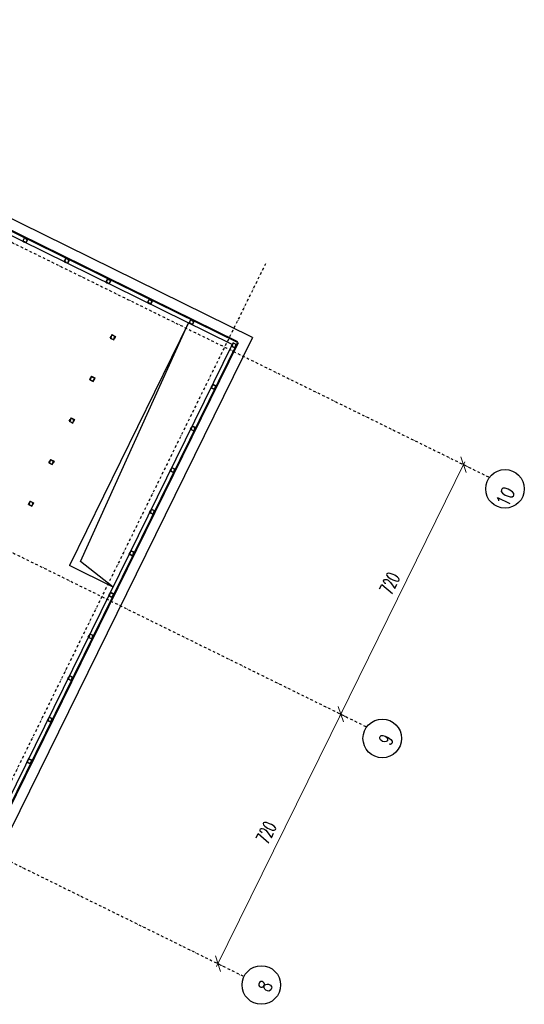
# Model space of a CAD drawing. Header units: centimetres. Extents: x -10729 to 144862, y -4437 to 43656.
# Tile 8 of 148: x 1553 to 2860, y 7606 to 10155. Entities that reach past the tile are written whole.
import ezdxf

# ---------------------------------------------------------------- set-up
doc = ezdxf.new("R2010")
doc.units = ezdxf.units.CM
doc.header["$LTSCALE"] = 0.1
doc.header["$PDMODE"] = 35
doc.header["$PDSIZE"] = 0.1
doc.linetypes.add('Osie rzutów$0$DASHDOT2', pattern=[12.7, 6.35, -3.175, 0, -3.175])
doc.layers.get('0').update_dxf_attribs({"color": 8})
doc.layers.get('DEFPOINTS').update_dxf_attribs({"color": 8})
for name, color, linetype in [('Kondygnacja  -0_5$0$ARCH_DZIAŁOWA_IST', 8, 'Continuous'), ('Kondygnacja  -0_5$0$ARCH_STAL_IST', 8, 'Continuous'), ('Kondygnacja  -0_5$0$ARCH_WIDOK_IST', 8, 'Continuous'), ('Osie rzutów$0$ARCH_INFO_OSIE_IST', 8, 'Osie rzutów$0$DASHDOT2'), ('Osie rzutów$0$ARCH_INFO_OSIE_OPISY_IST', 8, 'Continuous')]:
    doc.layers.add(name, color=color, linetype=linetype)
doc.layers.add('Osie rzutów$0$ARCH_INFO_WYMIARY', color=8, linetype='Continuous', lineweight=9)
doc.styles.add('Osie rzutów$0$ROMANS-250-CM', font='romans.shx', dxfattribs={"width": 0.8, "height": 50})
doc.styles.add('Osie rzutów$0$wymiary_cuprum', font='Romans.shx', dxfattribs={"width": 0.6})
doc.dimstyles.new('Osie rzutów$0$ARCH_ CT', dxfattribs={"dimtxt": 20, "dimasz": 20, "dimexe": 12, "dimexo": 20, "dimgap": 5, "dimtad": 1, "dimdec": 1, "dimrnd": 0.5, "dimzin": 9, "dimdsep": 46, "dimtxsty": 'Osie rzutów$0$wymiary_cuprum', "dimblk": 'Osie rzutów$0$_Oblique', "dimcen": 8, "dimdle": 12, "dimclrd": 256, "dimclre": 256, "dimclrt": 55, "dimadec": 1, "dimazin": 0, "dimtfac": 1, "dimtdec": 1, "dimtmove": 1, "dimatfit": 2, "dimldrblk": 'Osie rzutów$0$_Dot', "dimfxl": 0, "dimtolj": 1, "dimtzin": 0, "dimlwd": -1, "dimlwe": -1, "dimarcsym": 0})

# ---------------------------------------------------------------- blocks, each defined once
blk = doc.blocks.new('Osie rzutów$0$_Oblique')
at = {"color": 0, "linetype": 'ByBlock', "lineweight": -2}
blk.add_line((-0.5, -0.5), (0.5, 0.5), dxfattribs=at)
blk = doc.blocks.new('*D574')
at = {"layer": 'DEFPOINTS', "color": 0}
for p in [(2384.3, 8357.5), (2414, 8342.9), (2096.2, 7696.8)]:
    blk.add_point(p, dxfattribs=at)
at = {"layer": 'Osie rzutów$0$ARCH_INFO_WYMIARY'}
for p, q in [((2062.9, 7704.3), (2387.8, 8364.7)), ((2400.6, 8349.5), (2377.1, 8361)), ((2082.7, 7703.4), (2059.3, 7715))]:
    blk.add_line(p, q, dxfattribs=at)
at = {"layer": 'Osie rzutów$0$ARCH_INFO_WYMIARY', "xscale": 30, "yscale": 30, "zscale": 30}
for p, rotation in [((2384.3, 8357.5), 63.80570319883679), ((2066.4, 7711.4), 243.8057031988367)]:
    blk.add_blockref('Osie rzutów$0$_Oblique', p, dxfattribs=dict(at, rotation=rotation))
at = {"layer": 'Osie rzutów$0$ARCH_INFO_WYMIARY', "color": 55, "insert": (2191.7, 8051), "char_height": 35, "attachment_point": 5, "rotation": 63.8057, "style": 'Osie rzutów$0$wymiary_cuprum'}
blk.add_mtext('\\A1;720', dxfattribs=at)
blk = doc.blocks.new('Osie rzutów$0$_Dot')
at = {"color": 0, "linetype": 'ByBlock', "lineweight": -2}
blk.add_line((-0.5, 0), (-1, 0), dxfattribs=at)
at = {"color": 0, "linetype": 'ByBlock', "const_width": 0.5}
blk.add_lwpolyline([(-0.25, 0, 1), (0.25, 0, 1)], format="xyb", close=True, dxfattribs=at)
blk = doc.blocks.new('*D575')
at = {"layer": 'DEFPOINTS', "color": 0}
for p in [(2702.1, 9003.6), (2731.8, 8988.9), (2414, 8342.9)]:
    blk.add_point(p, dxfattribs=at)
at = {"layer": 'Osie rzutów$0$ARCH_INFO_WYMIARY'}
for p, q in [((2380.7, 8350.3), (2705.6, 9010.7)), ((2718.4, 8995.5), (2694.9, 9007.1)), ((2400.6, 8349.5), (2377.1, 8361))]:
    blk.add_line(p, q, dxfattribs=at)
at = {"layer": 'Osie rzutów$0$ARCH_INFO_WYMIARY', "xscale": 30, "yscale": 30, "zscale": 30}
for p, rotation in [((2702.1, 9003.6), 63.80570319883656), ((2384.3, 8357.5), 243.8057031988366)]:
    blk.add_blockref('Osie rzutów$0$_Oblique', p, dxfattribs=dict(at, rotation=rotation))
at = {"layer": 'Osie rzutów$0$ARCH_INFO_WYMIARY', "color": 55, "insert": (2511.3, 8696.2), "char_height": 35, "attachment_point": 5, "rotation": 63.8057, "style": 'Osie rzutów$0$wymiary_cuprum'}
blk.add_mtext('\\A1;720', dxfattribs=at)
blk = doc.blocks.new('Osie rzutów')
at = {"layer": 'Osie rzutów$0$ARCH_INFO_OSIE_IST', "ltscale": 10}
for p, q in [((360.61, 10155.42), (2769.38, 8970.46)), ((42.79, 9509.36), (2451.56, 8324.4)), ((2189.5, 9523.51), (1326.23, 7768.67)), ((-275.03, 8863.3), (2133.74, 7678.34))]:
    blk.add_line(p, q, dxfattribs=at)
at = {"layer": 'Osie rzutów$0$ARCH_INFO_OSIE_OPISY_IST'}
for centre in [(2809.59, 8940.73), (2491.76, 8294.66), (2178.61, 7656.27)]:
    blk.add_circle(centre, 50, dxfattribs=at)
at = {"layer": 'Osie rzutów$0$ARCH_INFO_OSIE_OPISY_IST', "style": 'Osie rzutów$0$ROMANS-250-CM', "width": 0.8}
for s, p in [('10', (2816.15, 8891.14)), ('9', (2512.14, 8273.16)), ('8', (2198.99, 7634.77))]:
    blk.add_text(s, height=35, rotation=63.8057, dxfattribs=at).set_placement(p)
at = {"layer": 'Osie rzutów$0$ARCH_INFO_WYMIARY'}
dim = blk.add_linear_dim(base=(2702.09, 9003.56), p1=(2414.01, 8342.87), p2=(2731.83, 8988.93), angle=243.8057, dimstyle='Osie rzutów$0$ARCH_ CT', override={"dimtxt": 35, "dimasz": 30, "dimexe": 8, "dimexo": 15, "dimgap": 18, "dimdle": 8}, dxfattribs=at)
dim.commit()
dim.dimension.update_dxf_attribs({"geometry": '*D575', "text_midpoint": (2511.32, 8696.2)})
dim = blk.add_aligned_dim(p1=(2096.19, 7696.81), p2=(2414.01, 8342.87), distance=33.15, dimstyle='Osie rzutów$0$ARCH_ CT', override={"dimtxt": 35, "dimasz": 30, "dimexe": 8, "dimexo": 15, "dimgap": 20, "dimdle": 8}, dxfattribs=at)
dim.commit()
dim.dimension.update_dxf_attribs({"geometry": '*D574', "text_midpoint": (2191.71, 8051.03)})

msp = doc.modelspace()

# ---------------------------------------------------------------- linework, layer by layer
at = {"layer": 'Kondygnacja  -0_5$0$ARCH_DZIAŁOWA_IST', "ltscale": 5}
for p, q in [((2155.724, 9332.518), (700.299, 10048.495)), ((2103.514, 9314.738), (705.517, 10002.465)), ((2116.901, 9319.297), (709.931, 10011.438)), ((2117.784, 9321.092), (710.814, 10013.233)), ((2155.724, 9332.518), (1502.868, 8005.408)), ((2103.514, 9314.738), (1467.874, 8022.623)), ((2116.901, 9319.297), (1476.847, 8018.209)), ((2118.695, 9318.414), (1478.641, 8017.326))]:
    msp.add_line(p, q, dxfattribs=at)
at = {"layer": 'Kondygnacja  -0_5$0$ARCH_STAL_IST'}
for p, q in [((1560.646, 9581.795), (1565.06, 9590.768)), ((1561.934, 9583.056), (1564.848, 9588.978)), ((1565.06, 9590.768), (1569.546, 9588.561)), ((1568.767, 9587.997), (1565.986, 9589.366)), ((1569.546, 9588.561), (1569.37, 9588.202)), ((1569.546, 9588.561), (1569.37, 9588.202)), ((1574.033, 9586.354), (1569.546, 9588.561)), ((1569.575, 9587.6), (1572.357, 9586.231)), ((1569.619, 9577.381), (1574.033, 9586.354)), ((1569.831, 9579.171), (1572.744, 9585.094)), ((1560.646, 9581.795), (1565.132, 9579.588)), ((1565.104, 9580.55), (1562.322, 9581.918)), ((1565.132, 9579.588), (1565.309, 9579.947)), ((1565.132, 9579.588), (1565.309, 9579.947)), ((1569.619, 9577.381), (1565.132, 9579.588)), ((1565.911, 9580.152), (1568.693, 9578.784)), ((1668.322, 9528.825), (1672.736, 9537.798)), ((1669.611, 9530.086), (1672.524, 9536.008)), ((1672.736, 9537.798), (1677.223, 9535.591)), ((1676.444, 9535.027), (1673.662, 9536.396)), ((1677.223, 9535.591), (1677.046, 9535.232)), ((1677.223, 9535.591), (1677.046, 9535.232)), ((1681.709, 9533.384), (1677.223, 9535.591)), ((1677.251, 9534.63), (1680.033, 9533.262)), ((1668.322, 9528.825), (1672.808, 9526.618)), ((1672.78, 9527.58), (1669.998, 9528.948)), ((1672.808, 9526.618), (1672.985, 9526.977)), ((1672.808, 9526.618), (1672.985, 9526.977)), ((1677.295, 9524.411), (1672.808, 9526.618)), ((1673.587, 9527.182), (1676.369, 9525.814)), ((1677.295, 9524.411), (1681.709, 9533.384)), ((1677.507, 9526.201), (1680.42, 9532.124)), ((1775.998, 9475.855), (1780.412, 9484.828)), ((1777.287, 9477.116), (1780.2, 9483.038)), ((1780.412, 9484.828), (1784.899, 9482.621)), ((1784.12, 9482.057), (1781.338, 9483.426)), ((1775.998, 9475.855), (1780.485, 9473.648)), ((1780.456, 9474.61), (1777.674, 9475.978)), ((1780.485, 9473.648), (1780.661, 9474.007)), ((1780.485, 9473.648), (1780.661, 9474.007)), ((1784.971, 9471.441), (1780.485, 9473.648)), ((1781.264, 9474.212), (1784.045, 9472.844)), ((1784.899, 9482.621), (1784.722, 9482.262)), ((1784.899, 9482.621), (1784.722, 9482.262)), ((1789.385, 9480.414), (1784.899, 9482.621)), ((1784.927, 9481.66), (1787.709, 9480.292)), ((1784.971, 9471.441), (1789.385, 9480.414)), ((1785.183, 9473.231), (1788.097, 9479.154)), ((1883.674, 9422.885), (1888.089, 9431.858)), ((1888.089, 9431.858), (1892.575, 9429.651)), ((1883.674, 9422.885), (1888.161, 9420.678)), ((1884.963, 9424.146), (1887.877, 9430.068)), ((1888.132, 9421.64), (1885.351, 9423.008)), ((1888.161, 9420.678), (1888.338, 9421.037)), ((1888.161, 9420.678), (1888.338, 9421.037)), ((1892.647, 9418.471), (1888.161, 9420.678)), ((1888.94, 9421.242), (1891.722, 9419.874)), ((1891.796, 9429.087), (1889.014, 9430.456)), ((1892.575, 9429.651), (1892.399, 9429.292)), ((1892.575, 9429.651), (1892.399, 9429.292)), ((1897.062, 9427.444), (1892.575, 9429.651)), ((1892.604, 9428.69), (1895.385, 9427.322)), ((1892.647, 9418.471), (1897.062, 9427.444)), ((1892.859, 9420.261), (1895.773, 9426.184)), ((1991.351, 9369.915), (1995.765, 9378.888)), ((1991.351, 9369.915), (1995.837, 9367.708)), ((1992.64, 9371.176), (1995.553, 9377.098)), ((1995.809, 9368.67), (1993.027, 9370.038)), ((1995.765, 9378.888), (2000.251, 9376.681)), ((1995.837, 9367.708), (1996.014, 9368.067)), ((1995.837, 9367.708), (1996.014, 9368.067)), ((2000.324, 9365.501), (1995.837, 9367.708)), ((1996.616, 9368.272), (1999.398, 9366.904)), ((1999.472, 9376.117), (1996.691, 9377.486)), ((2000.251, 9376.681), (2000.075, 9376.322)), ((2000.251, 9376.681), (2000.075, 9376.322)), ((2004.738, 9374.474), (2000.251, 9376.681)), ((2000.28, 9375.72), (2003.062, 9374.352)), ((2000.324, 9365.501), (2004.738, 9374.474)), ((2000.536, 9367.291), (2003.449, 9373.214)), ((1787.306, 9330.986), (1789.513, 9335.473)), ((1787.306, 9330.986), (1796.279, 9326.572)), ((1790.077, 9334.694), (1788.709, 9331.912)), ((1789.096, 9330.774), (1795.019, 9327.861)), ((1791.72, 9339.959), (1789.513, 9335.473)), ((1789.513, 9335.473), (1789.872, 9335.296)), ((1789.513, 9335.473), (1789.872, 9335.296)), ((1790.475, 9335.501), (1791.843, 9338.283)), ((1791.72, 9339.959), (1800.693, 9335.545)), ((1792.981, 9338.67), (1798.903, 9335.757)), ((1797.525, 9331.03), (1796.156, 9328.248)), ((1796.279, 9326.572), (1798.486, 9331.058)), ((1797.922, 9331.837), (1799.291, 9334.619)), ((1798.486, 9331.058), (1798.127, 9331.235)), ((1798.486, 9331.058), (1798.127, 9331.235)), ((1800.693, 9335.545), (1798.486, 9331.058)), ((2101.306, 9310.252), (2103.514, 9314.738)), ((2101.306, 9310.252), (2110.279, 9305.838)), ((2104.078, 9313.959), (2102.709, 9311.178)), ((2103.097, 9310.04), (2109.019, 9307.126)), ((2105.721, 9319.225), (2103.514, 9314.738)), ((2103.514, 9314.738), (2103.872, 9314.562)), ((2103.514, 9314.738), (2103.872, 9314.562)), ((2104.475, 9314.767), (2105.843, 9317.548)), ((2105.721, 9319.225), (2114.694, 9314.811)), ((2106.981, 9317.936), (2112.903, 9315.023)), ((2111.525, 9310.296), (2110.157, 9307.514)), ((2110.279, 9305.838), (2112.487, 9310.324)), ((2111.922, 9311.103), (2113.291, 9313.885)), ((2112.487, 9310.324), (2112.128, 9310.501)), ((2112.487, 9310.324), (2112.128, 9310.501)), ((2114.694, 9314.811), (2112.487, 9310.324)), ((1738.75, 9232.283), (1736.543, 9227.796)), ((1737.505, 9227.825), (1738.873, 9230.607)), ((1738.75, 9232.283), (1747.723, 9227.869)), ((1740.011, 9230.994), (1745.933, 9228.081)), ((1734.336, 9223.31), (1736.543, 9227.796)), ((1734.336, 9223.31), (1743.309, 9218.896)), ((1737.107, 9227.017), (1735.739, 9224.236)), ((1736.126, 9223.098), (1742.049, 9220.184)), ((1736.543, 9227.796), (1736.902, 9227.62)), ((1736.543, 9227.796), (1736.902, 9227.62)), ((1744.555, 9223.354), (1743.186, 9220.572)), ((1743.309, 9218.896), (1745.516, 9223.382)), ((1744.952, 9224.161), (1746.321, 9226.943)), ((1745.516, 9223.382), (1745.157, 9223.559)), ((1745.516, 9223.382), (1745.157, 9223.559)), ((1747.723, 9227.869), (1745.516, 9223.382)), ((2048.336, 9202.575), (2050.544, 9207.062)), ((2048.336, 9202.575), (2057.309, 9198.161)), ((2051.108, 9206.283), (2049.739, 9203.501)), ((2052.751, 9211.549), (2050.544, 9207.062)), ((2050.544, 9207.062), (2050.902, 9206.885)), ((2050.544, 9207.062), (2050.902, 9206.885)), ((2051.505, 9207.091), (2052.873, 9209.872)), ((2052.751, 9211.549), (2061.724, 9207.134)), ((2054.011, 9210.26), (2059.933, 9207.346)), ((2058.555, 9202.619), (2057.187, 9199.838)), ((2057.309, 9198.161), (2059.517, 9202.648)), ((2058.952, 9203.427), (2060.321, 9206.208)), ((2059.517, 9202.648), (2059.158, 9202.824)), ((2059.517, 9202.648), (2059.158, 9202.824)), ((2061.724, 9207.134), (2059.517, 9202.648)), ((2050.127, 9202.363), (2056.049, 9199.45)), ((1681.366, 9115.634), (1683.573, 9120.12)), ((1681.366, 9115.634), (1690.339, 9111.219)), ((1684.137, 9119.341), (1682.769, 9116.559)), ((1683.156, 9115.422), (1689.079, 9112.508)), ((1685.78, 9124.607), (1683.573, 9120.12)), ((1683.573, 9120.12), (1683.932, 9119.943)), ((1683.573, 9120.12), (1683.932, 9119.943)), ((1684.535, 9120.149), (1685.903, 9122.93)), ((1685.78, 9124.607), (1694.753, 9120.192)), ((1687.041, 9123.318), (1692.963, 9120.404)), ((1691.585, 9115.677), (1690.216, 9112.896)), ((1690.339, 9111.219), (1692.546, 9115.706)), ((1691.982, 9116.485), (1693.351, 9119.267)), ((1692.546, 9115.706), (1692.187, 9115.882)), ((1692.546, 9115.706), (1692.187, 9115.882)), ((1694.753, 9120.192), (1692.546, 9115.706)), ((1999.781, 9103.872), (1997.574, 9099.386)), ((1998.535, 9099.414), (1999.903, 9102.196)), ((1999.781, 9103.872), (2008.754, 9099.458)), ((2001.041, 9102.583), (2006.963, 9099.67)), ((1995.366, 9094.899), (1997.574, 9099.386)), ((1995.366, 9094.899), (2004.339, 9090.485)), ((1998.138, 9098.607), (1996.769, 9095.825)), ((1997.157, 9094.687), (2003.079, 9091.774)), ((1997.574, 9099.386), (1997.932, 9099.209)), ((1997.574, 9099.386), (1997.932, 9099.209)), ((2005.585, 9094.943), (2004.217, 9092.161)), ((2004.339, 9090.485), (2006.547, 9094.972)), ((2005.982, 9095.751), (2007.351, 9098.532)), ((2006.547, 9094.972), (2006.188, 9095.148)), ((2006.547, 9094.972), (2006.188, 9095.148)), ((2008.754, 9099.458), (2006.547, 9094.972)), ((1628.396, 9007.957), (1630.603, 9012.444)), ((1628.396, 9007.957), (1637.369, 9003.543)), ((1631.167, 9011.665), (1629.799, 9008.883)), ((1630.186, 9007.745), (1636.109, 9004.832)), ((1632.81, 9016.93), (1630.603, 9012.444)), ((1630.603, 9012.444), (1630.962, 9012.267)), ((1630.603, 9012.444), (1630.962, 9012.267)), ((1631.565, 9012.472), (1632.933, 9015.254)), ((1632.81, 9016.93), (1641.783, 9012.516)), ((1634.071, 9015.641), (1639.993, 9012.728)), ((1638.615, 9008.001), (1637.246, 9005.219)), ((1637.369, 9003.543), (1639.576, 9008.03)), ((1639.012, 9008.809), (1640.381, 9011.59)), ((1639.576, 9008.03), (1639.217, 9008.206)), ((1639.576, 9008.03), (1639.217, 9008.206)), ((1641.783, 9012.516), (1639.576, 9008.03)), ((1942.396, 8987.223), (1944.604, 8991.709)), ((1942.396, 8987.223), (1951.369, 8982.809)), ((1945.168, 8990.93), (1943.799, 8988.149)), ((1944.187, 8987.011), (1950.109, 8984.098)), ((1946.811, 8996.196), (1944.604, 8991.709)), ((1944.604, 8991.709), (1944.962, 8991.533)), ((1944.604, 8991.709), (1944.962, 8991.533)), ((1945.565, 8991.738), (1946.933, 8994.52)), ((1946.811, 8996.196), (1955.784, 8991.782)), ((1948.071, 8994.907), (1953.993, 8991.994)), ((1952.615, 8987.267), (1951.247, 8984.485)), ((1951.369, 8982.809), (1953.577, 8987.295)), ((1953.013, 8988.074), (1954.381, 8990.856)), ((1953.577, 8987.295), (1953.218, 8987.472)), ((1953.577, 8987.295), (1953.218, 8987.472)), ((1955.784, 8991.782), (1953.577, 8987.295)), ((1575.426, 8900.281), (1577.633, 8904.767)), ((1575.426, 8900.281), (1584.399, 8895.867)), ((1578.197, 8903.988), (1576.829, 8901.207)), ((1577.216, 8900.069), (1583.139, 8897.156)), ((1579.84, 8909.254), (1577.633, 8904.767)), ((1577.633, 8904.767), (1577.992, 8904.591)), ((1577.633, 8904.767), (1577.992, 8904.591)), ((1578.595, 8904.796), (1579.963, 8907.578)), ((1579.84, 8909.254), (1588.813, 8904.84)), ((1581.101, 8907.965), (1587.023, 8905.052)), ((1585.645, 8900.325), (1584.277, 8897.543)), ((1584.399, 8895.867), (1586.606, 8900.353)), ((1586.042, 8901.132), (1587.411, 8903.914)), ((1586.606, 8900.353), (1586.247, 8900.53)), ((1586.606, 8900.353), (1586.247, 8900.53)), ((1588.813, 8904.84), (1586.606, 8900.353)), ((1889.426, 8879.547), (1891.634, 8884.033)), ((1889.426, 8879.547), (1898.4, 8875.132)), ((1892.198, 8883.254), (1890.829, 8880.473)), ((1891.217, 8879.335), (1897.139, 8876.421)), ((1893.841, 8888.52), (1891.634, 8884.033)), ((1891.634, 8884.033), (1891.992, 8883.857)), ((1891.634, 8884.033), (1891.992, 8883.857)), ((1892.595, 8884.062), (1893.963, 8886.843)), ((1893.841, 8888.52), (1902.814, 8884.106)), ((1895.101, 8887.231), (1901.023, 8884.318)), ((1899.645, 8879.59), (1898.277, 8876.809)), ((1898.4, 8875.132), (1900.607, 8879.619)), ((1900.043, 8880.398), (1901.411, 8883.18)), ((1900.607, 8879.619), (1900.248, 8879.796)), ((1900.607, 8879.619), (1900.248, 8879.796)), ((1902.814, 8884.106), (1900.607, 8879.619)), ((1836.457, 8771.87), (1838.664, 8776.357)), ((1836.457, 8771.87), (1845.43, 8767.456)), ((1839.228, 8775.578), (1837.859, 8772.796)), ((1838.247, 8771.658), (1844.169, 8768.745)), ((1840.871, 8780.843), (1838.664, 8776.357)), ((1838.664, 8776.357), (1839.023, 8776.18)), ((1838.664, 8776.357), (1839.023, 8776.18)), ((1839.625, 8776.385), (1840.993, 8779.167)), ((1840.871, 8780.843), (1849.844, 8776.429)), ((1842.131, 8779.555), (1848.053, 8776.641)), ((1846.675, 8771.914), (1845.307, 8769.133)), ((1845.43, 8767.456), (1847.637, 8771.943)), ((1847.073, 8772.722), (1848.441, 8775.503)), ((1847.637, 8771.943), (1847.278, 8772.119)), ((1847.637, 8771.943), (1847.278, 8772.119)), ((1849.844, 8776.429), (1847.637, 8771.943)), ((1783.487, 8664.194), (1785.694, 8668.681)), ((1786.258, 8667.902), (1784.889, 8665.12)), ((1787.901, 8673.167), (1785.694, 8668.681)), ((1785.694, 8668.681), (1786.053, 8668.504)), ((1785.694, 8668.681), (1786.053, 8668.504)), ((1786.655, 8668.709), (1788.023, 8671.491)), ((1787.901, 8673.167), (1796.874, 8668.753)), ((1789.161, 8671.878), (1795.083, 8668.965)), ((1794.103, 8665.045), (1795.471, 8667.827)), ((1796.874, 8668.753), (1794.667, 8664.266)), ((1783.487, 8664.194), (1792.46, 8659.78)), ((1785.277, 8663.982), (1791.199, 8661.069)), ((1793.705, 8664.238), (1792.337, 8661.456)), ((1792.46, 8659.78), (1794.667, 8664.266)), ((1794.667, 8664.266), (1794.308, 8664.443)), ((1794.667, 8664.266), (1794.308, 8664.443)), ((1734.931, 8565.491), (1732.724, 8561.004)), ((1734.931, 8565.491), (1743.904, 8561.077)), ((1730.517, 8556.518), (1732.724, 8561.004)), ((1730.517, 8556.518), (1739.49, 8552.104)), ((1733.288, 8560.225), (1731.919, 8557.444)), ((1732.307, 8556.306), (1738.229, 8553.392)), ((1732.724, 8561.004), (1733.083, 8560.828)), ((1732.724, 8561.004), (1733.083, 8560.828)), ((1733.685, 8561.033), (1735.053, 8563.815)), ((1736.191, 8564.202), (1742.113, 8561.289)), ((1740.735, 8556.562), (1739.367, 8553.78)), ((1739.49, 8552.104), (1741.697, 8556.59)), ((1741.133, 8557.369), (1742.501, 8560.151)), ((1741.697, 8556.59), (1741.338, 8556.767)), ((1741.697, 8556.59), (1741.338, 8556.767)), ((1743.904, 8561.077), (1741.697, 8556.59)), ((1677.547, 8448.842), (1679.754, 8453.328)), ((1677.547, 8448.842), (1686.52, 8444.427)), ((1680.318, 8452.549), (1678.949, 8449.767)), ((1679.337, 8448.63), (1685.259, 8445.716)), ((1681.961, 8457.815), (1679.754, 8453.328)), ((1679.754, 8453.328), (1680.113, 8453.151)), ((1679.754, 8453.328), (1680.113, 8453.151)), ((1680.715, 8453.357), (1682.083, 8456.138)), ((1681.961, 8457.815), (1690.934, 8453.4)), ((1683.221, 8456.526), (1689.143, 8453.612)), ((1687.765, 8448.885), (1686.397, 8446.104)), ((1686.52, 8444.427), (1688.727, 8448.914)), ((1688.163, 8449.693), (1689.531, 8452.475)), ((1688.727, 8448.914), (1688.368, 8449.09)), ((1688.727, 8448.914), (1688.368, 8449.09)), ((1690.934, 8453.4), (1688.727, 8448.914)), ((1624.577, 8341.165), (1626.784, 8345.652)), ((1624.577, 8341.165), (1633.55, 8336.751)), ((1627.348, 8344.873), (1625.979, 8342.091)), ((1626.367, 8340.953), (1632.289, 8338.04)), ((1628.991, 8350.138), (1626.784, 8345.652)), ((1626.784, 8345.652), (1627.143, 8345.475)), ((1626.784, 8345.652), (1627.143, 8345.475)), ((1627.745, 8345.68), (1629.113, 8348.462)), ((1628.991, 8350.138), (1637.964, 8345.724)), ((1630.251, 8348.85), (1636.173, 8345.936)), ((1634.795, 8341.209), (1633.427, 8338.427)), ((1633.55, 8336.751), (1635.757, 8341.238)), ((1635.193, 8342.017), (1636.561, 8344.798)), ((1635.757, 8341.238), (1635.398, 8341.414)), ((1635.757, 8341.238), (1635.398, 8341.414)), ((1637.964, 8345.724), (1635.757, 8341.238)), ((1571.607, 8233.489), (1573.814, 8237.976)), ((1574.378, 8237.197), (1573.009, 8234.415)), ((1576.021, 8242.462), (1573.814, 8237.976)), ((1573.814, 8237.976), (1574.173, 8237.799)), ((1573.814, 8237.976), (1574.173, 8237.799)), ((1574.775, 8238.004), (1576.143, 8240.786)), ((1576.021, 8242.462), (1584.994, 8238.048)), ((1577.281, 8241.173), (1583.204, 8238.26)), ((1582.223, 8234.34), (1583.591, 8237.122)), ((1584.994, 8238.048), (1582.787, 8233.561)), ((1571.607, 8233.489), (1580.58, 8229.075)), ((1573.397, 8233.277), (1579.319, 8230.364)), ((1581.825, 8233.533), (1580.457, 8230.751)), ((1580.58, 8229.075), (1582.787, 8233.561)), ((1582.787, 8233.561), (1582.428, 8233.738)), ((1582.787, 8233.561), (1582.428, 8233.738))]:
    msp.add_line(p, q, dxfattribs=at)
for centre, radius, start, end in [((1565.61, 9588.603), 0.85, 63.805703, 153.805703), ((1568.966, 9588.401), 0.45, 243.805703, 333.805703), ((1569.774, 9588.004), 0.45, 153.805703, 243.805703), ((1571.981, 9585.469), 0.85, 333.805703, 63.805703), ((1562.697, 9582.681), 0.85, 153.805703, 243.805703), ((1564.905, 9580.146), 0.45, 333.805703, 63.805703), ((1565.712, 9579.748), 0.45, 63.805703, 153.805703), ((1569.068, 9579.547), 0.85, 243.805703, 333.805703), ((1673.287, 9535.633), 0.85, 63.805703, 153.805703), ((1676.642, 9535.431), 0.45, 243.805703, 333.805703), ((1677.45, 9535.034), 0.45, 153.805703, 243.805703), ((1670.373, 9529.711), 0.85, 153.805703, 243.805703), ((1672.581, 9527.176), 0.45, 333.805703, 63.805703), ((1673.389, 9526.779), 0.45, 63.805703, 153.805703), ((1676.744, 9526.577), 0.85, 243.805703, 333.805703), ((1679.658, 9532.499), 0.85, 333.805703, 63.805703), ((1780.963, 9482.663), 0.85, 63.805703, 153.805703), ((1778.05, 9476.741), 0.85, 153.805703, 243.805703), ((1780.257, 9474.206), 0.45, 333.805703, 63.805703), ((1781.065, 9473.809), 0.45, 63.805703, 153.805703), ((1784.421, 9473.607), 0.85, 243.805703, 333.805703), ((1784.318, 9482.461), 0.45, 243.805703, 333.805703), ((1785.126, 9482.064), 0.45, 153.805703, 243.805703), ((1787.334, 9479.529), 0.85, 333.805703, 63.805703), ((1885.726, 9423.771), 0.85, 153.805703, 243.805703), ((1888.639, 9429.693), 0.85, 63.805703, 153.805703), ((1887.934, 9421.236), 0.45, 333.805703, 63.805703), ((1888.741, 9420.839), 0.45, 63.805703, 153.805703), ((1892.097, 9420.637), 0.85, 243.805703, 333.805703), ((1891.995, 9429.491), 0.45, 243.805703, 333.805703), ((1892.802, 9429.094), 0.45, 153.805703, 243.805703), ((1895.01, 9426.559), 0.85, 333.805703, 63.805703), ((1993.402, 9370.801), 0.85, 153.805703, 243.805703), ((1996.316, 9376.723), 0.85, 63.805703, 153.805703), ((1995.61, 9368.266), 0.45, 333.805703, 63.805703), ((1996.418, 9367.869), 0.45, 63.805703, 153.805703), ((1999.773, 9367.667), 0.85, 243.805703, 333.805703), ((1999.671, 9376.521), 0.45, 243.805703, 333.805703), ((2000.479, 9376.124), 0.45, 153.805703, 243.805703), ((2002.686, 9373.589), 0.85, 333.805703, 63.805703), ((1789.472, 9331.537), 0.85, 153.805703, 243.805703), ((1790.071, 9335.7), 0.45, 243.805703, 333.805703), ((1789.673, 9334.892), 0.45, 333.805703, 63.805703), ((1792.606, 9337.908), 0.85, 63.805703, 153.805703), ((1797.929, 9330.831), 0.45, 63.805703, 153.805703), ((1798.326, 9331.639), 0.45, 153.805703, 243.805703), ((1798.528, 9334.994), 0.85, 333.805703, 63.805703), ((1795.394, 9328.623), 0.85, 243.805703, 333.805703), ((2103.472, 9310.802), 0.85, 153.805703, 243.805703), ((2104.071, 9314.965), 0.45, 243.805703, 333.805703), ((2103.674, 9314.158), 0.45, 333.805703, 63.805703), ((2106.606, 9317.173), 0.85, 63.805703, 153.805703), ((2109.394, 9307.889), 0.85, 243.805703, 333.805703), ((2111.929, 9310.097), 0.45, 63.805703, 153.805703), ((2112.326, 9310.904), 0.45, 153.805703, 243.805703), ((2112.528, 9314.26), 0.85, 333.805703, 63.805703), ((1739.636, 9230.231), 0.85, 63.805703, 153.805703), ((1745.558, 9227.318), 0.85, 333.805703, 63.805703), ((1736.502, 9223.86), 0.85, 153.805703, 243.805703), ((1737.101, 9228.024), 0.45, 243.805703, 333.805703), ((1736.703, 9227.216), 0.45, 333.805703, 63.805703), ((1742.424, 9220.947), 0.85, 243.805703, 333.805703), ((1744.959, 9223.155), 0.45, 63.805703, 153.805703), ((1745.356, 9223.963), 0.45, 153.805703, 243.805703), ((2050.502, 9203.126), 0.85, 153.805703, 243.805703), ((2051.101, 9207.289), 0.45, 243.805703, 333.805703), ((2050.704, 9206.482), 0.45, 333.805703, 63.805703), ((2053.636, 9209.497), 0.85, 63.805703, 153.805703), ((2058.959, 9202.421), 0.45, 63.805703, 153.805703), ((2059.356, 9203.228), 0.45, 153.805703, 243.805703), ((2059.558, 9206.584), 0.85, 333.805703, 63.805703), ((2056.424, 9200.213), 0.85, 243.805703, 333.805703), ((1683.532, 9116.184), 0.85, 153.805703, 243.805703), ((1684.131, 9120.347), 0.45, 243.805703, 333.805703), ((1683.733, 9119.54), 0.45, 333.805703, 63.805703), ((1686.666, 9122.555), 0.85, 63.805703, 153.805703), ((1689.454, 9113.271), 0.85, 243.805703, 333.805703), ((1691.989, 9115.479), 0.45, 63.805703, 153.805703), ((1692.386, 9116.286), 0.45, 153.805703, 243.805703), ((1692.588, 9119.642), 0.85, 333.805703, 63.805703), ((2000.666, 9101.821), 0.85, 63.805703, 153.805703), ((1997.532, 9095.45), 0.85, 153.805703, 243.805703), ((1998.131, 9099.613), 0.45, 243.805703, 333.805703), ((1997.734, 9098.805), 0.45, 333.805703, 63.805703), ((2003.454, 9092.537), 0.85, 243.805703, 333.805703), ((2005.989, 9094.744), 0.45, 63.805703, 153.805703), ((2006.386, 9095.552), 0.45, 153.805703, 243.805703), ((2006.588, 9098.907), 0.85, 333.805703, 63.805703), ((1630.562, 9008.508), 0.85, 153.805703, 243.805703), ((1631.161, 9012.671), 0.45, 243.805703, 333.805703), ((1630.763, 9011.863), 0.45, 333.805703, 63.805703), ((1633.696, 9014.879), 0.85, 63.805703, 153.805703), ((1636.484, 9005.595), 0.85, 243.805703, 333.805703), ((1639.019, 9007.802), 0.45, 63.805703, 153.805703), ((1639.416, 9008.61), 0.45, 153.805703, 243.805703), ((1639.618, 9011.965), 0.85, 333.805703, 63.805703), ((1944.562, 8987.774), 0.85, 153.805703, 243.805703), ((1945.161, 8991.937), 0.45, 243.805703, 333.805703), ((1944.764, 8991.129), 0.45, 333.805703, 63.805703), ((1947.696, 8994.144), 0.85, 63.805703, 153.805703), ((1950.484, 8984.86), 0.85, 243.805703, 333.805703), ((1953.019, 8987.068), 0.45, 63.805703, 153.805703), ((1953.416, 8987.876), 0.45, 153.805703, 243.805703), ((1953.618, 8991.231), 0.85, 333.805703, 63.805703), ((1577.592, 8900.832), 0.85, 153.805703, 243.805703), ((1578.191, 8904.995), 0.45, 243.805703, 333.805703), ((1577.794, 8904.187), 0.45, 333.805703, 63.805703), ((1580.726, 8907.202), 0.85, 63.805703, 153.805703), ((1583.514, 8897.918), 0.85, 243.805703, 333.805703), ((1586.049, 8900.126), 0.45, 63.805703, 153.805703), ((1586.446, 8900.934), 0.45, 153.805703, 243.805703), ((1586.648, 8904.289), 0.85, 333.805703, 63.805703), ((1891.592, 8880.097), 0.85, 153.805703, 243.805703), ((1892.191, 8884.26), 0.45, 243.805703, 333.805703), ((1891.794, 8883.453), 0.45, 333.805703, 63.805703), ((1894.726, 8886.468), 0.85, 63.805703, 153.805703), ((1897.514, 8877.184), 0.85, 243.805703, 333.805703), ((1900.049, 8879.392), 0.45, 63.805703, 153.805703), ((1900.446, 8880.199), 0.45, 153.805703, 243.805703), ((1900.648, 8883.555), 0.85, 333.805703, 63.805703), ((1838.622, 8772.421), 0.85, 153.805703, 243.805703), ((1839.221, 8776.584), 0.45, 243.805703, 333.805703), ((1838.824, 8775.777), 0.45, 333.805703, 63.805703), ((1841.756, 8778.792), 0.85, 63.805703, 153.805703), ((1844.544, 8769.508), 0.85, 243.805703, 333.805703), ((1847.079, 8771.716), 0.45, 63.805703, 153.805703), ((1847.476, 8772.523), 0.45, 153.805703, 243.805703), ((1847.678, 8775.879), 0.85, 333.805703, 63.805703), ((1786.251, 8668.908), 0.45, 243.805703, 333.805703), ((1785.854, 8668.1), 0.45, 333.805703, 63.805703), ((1788.786, 8671.116), 0.85, 63.805703, 153.805703), ((1794.708, 8668.202), 0.85, 333.805703, 63.805703), ((1785.652, 8664.745), 0.85, 153.805703, 243.805703), ((1791.574, 8661.831), 0.85, 243.805703, 333.805703), ((1794.109, 8664.039), 0.45, 63.805703, 153.805703), ((1794.506, 8664.847), 0.45, 153.805703, 243.805703), ((1732.682, 8557.069), 0.85, 153.805703, 243.805703), ((1733.281, 8561.232), 0.45, 243.805703, 333.805703), ((1732.884, 8560.424), 0.45, 333.805703, 63.805703), ((1735.816, 8563.439), 0.85, 63.805703, 153.805703), ((1738.604, 8554.155), 0.85, 243.805703, 333.805703), ((1741.139, 8556.363), 0.45, 63.805703, 153.805703), ((1741.536, 8557.171), 0.45, 153.805703, 243.805703), ((1741.738, 8560.526), 0.85, 333.805703, 63.805703), ((1679.712, 8449.392), 0.85, 153.805703, 243.805703), ((1680.311, 8453.555), 0.45, 243.805703, 333.805703), ((1679.914, 8452.748), 0.45, 333.805703, 63.805703), ((1682.846, 8455.763), 0.85, 63.805703, 153.805703), ((1685.634, 8446.479), 0.85, 243.805703, 333.805703), ((1688.169, 8448.687), 0.45, 63.805703, 153.805703), ((1688.566, 8449.494), 0.45, 153.805703, 243.805703), ((1688.768, 8452.85), 0.85, 333.805703, 63.805703), ((1626.742, 8341.716), 0.85, 153.805703, 243.805703), ((1627.341, 8345.879), 0.45, 243.805703, 333.805703), ((1626.944, 8345.071), 0.45, 333.805703, 63.805703), ((1629.876, 8348.087), 0.85, 63.805703, 153.805703), ((1632.664, 8338.803), 0.85, 243.805703, 333.805703), ((1635.199, 8341.01), 0.45, 63.805703, 153.805703), ((1635.596, 8341.818), 0.45, 153.805703, 243.805703), ((1635.798, 8345.173), 0.85, 333.805703, 63.805703), ((1573.772, 8234.04), 0.85, 153.805703, 243.805703), ((1574.371, 8238.203), 0.45, 243.805703, 333.805703), ((1573.974, 8237.395), 0.45, 333.805703, 63.805703), ((1576.906, 8240.411), 0.85, 63.805703, 153.805703), ((1582.229, 8233.334), 0.45, 63.805703, 153.805703), ((1582.626, 8234.142), 0.45, 153.805703, 243.805703), ((1582.828, 8237.497), 0.85, 333.805703, 63.805703), ((1579.694, 8231.126), 0.85, 243.805703, 333.805703)]:
    msp.add_arc(centre, radius, start, end, dxfattribs=at)
at = {"layer": 'Kondygnacja  -0_5$0$ARCH_WIDOK_IST'}
for p, q in [((1990.453, 9370.357), (1681.462, 8742.245)), ((1710.672, 8752.304), (1990.453, 9370.357)), ((1794.522, 8686.627), (1710.672, 8752.304)), ((1794.522, 8686.627), (1681.462, 8742.245))]:
    msp.add_line(p, q, dxfattribs=at)

# ---------------------------------------------------------------- block references
at = {"layer": 'Osie rzutów$0$ARCH_INFO_OSIE_OPISY_IST'}
msp.add_blockref('Osie rzutów', (0, 0), dxfattribs=at)

doc.saveas('drawing.dxf')
